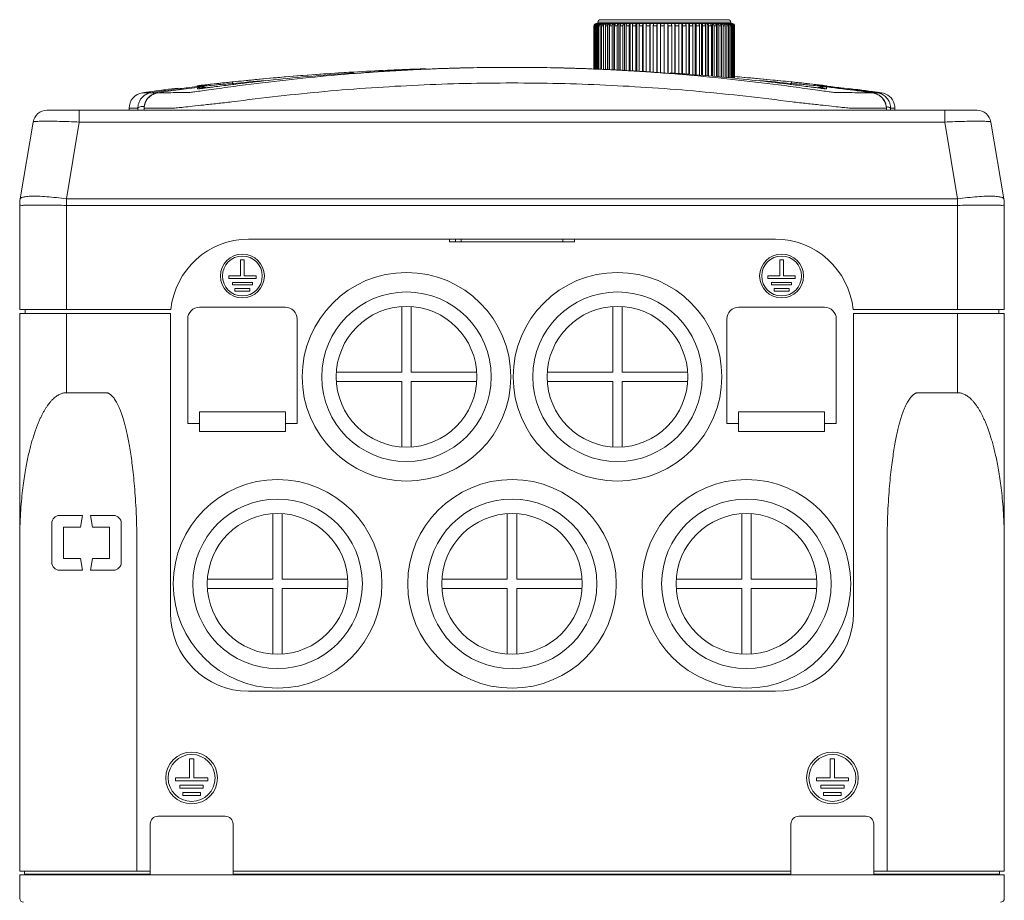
# Model space of a CAD drawing. Header units: millimetres. Extents: x -473 to 23648, y -382 to 1866.
# Tile 12 of 256: x 51 to 177, y 376 to 489. Entities that reach past the tile are written whole.
import ezdxf

# ---------------------------------------------------------------- set-up
doc = ezdxf.new("R2010")
doc.units = ezdxf.units.MM
doc.header["$LTSCALE"] = 80
doc.layers.get('0').update_dxf_attribs({"linetype": 'CONTINUOUS'})

msp = doc.modelspace()

# ---------------------------------------------------------------- linework, layer by layer
at = {"color": 0, "linetype": 'Continuous', "lineweight": 0}
for p, q in [((124.877, 489.016), (141.277, 489.016)), ((124.077, 488.216), (124.077, 482.714)), ((124.077, 488.216), (124.077, 482.714)), ((124.089, 488.216), (124.089, 482.713)), ((124.126, 488.216), (124.089, 488.216)), ((124.126, 488.216), (124.126, 482.712)), ((124.188, 488.216), (124.188, 482.71)), ((124.274, 488.216), (124.188, 488.216)), ((124.274, 488.216), (124.274, 482.707)), ((124.377, 488.516), (124.389, 488.516)), ((124.384, 488.216), (124.384, 482.704)), ((124.518, 488.216), (124.384, 488.216)), ((124.425, 488.516), (124.425, 488.506)), ((124.425, 488.516), (141.67, 488.516)), ((124.518, 488.216), (124.518, 482.7)), ((124.567, 488.516), (124.567, 488.492)), ((124.577, 488.516), (124.577, 488.716)), ((124.577, 488.716), (141.577, 488.716)), ((124.675, 488.216), (124.675, 482.695)), ((124.855, 488.216), (124.675, 488.216)), ((124.803, 488.516), (124.803, 488.465)), ((124.855, 488.216), (124.855, 482.689)), ((125.058, 488.216), (125.058, 482.683)), ((125.283, 488.216), (125.058, 488.216)), ((125.129, 488.516), (125.129, 488.415)), ((125.283, 488.216), (125.283, 482.676)), ((125.529, 488.216), (125.529, 482.668)), ((125.796, 488.216), (125.529, 488.216)), ((125.543, 488.516), (125.543, 488.311)), ((125.796, 488.216), (125.796, 482.658)), ((126.039, 488.516), (126.039, 482.645)), ((126.083, 488.216), (126.083, 482.643)), ((126.389, 488.216), (126.083, 488.216)), ((126.389, 488.216), (126.389, 482.627)), ((126.612, 488.516), (126.612, 482.616)), ((126.713, 488.216), (126.713, 482.611)), ((127.055, 488.216), (126.713, 488.216)), ((127.055, 488.216), (127.055, 482.593)), ((127.256, 488.516), (127.256, 482.583)), ((127.413, 488.216), (127.413, 482.575)), ((127.787, 488.216), (127.413, 488.216)), ((127.787, 488.216), (127.787, 482.556)), ((127.963, 488.516), (127.963, 482.547)), ((128.175, 488.216), (128.175, 482.536)), ((128.577, 488.216), (128.175, 488.216)), ((128.577, 488.216), (128.577, 482.515)), ((128.727, 488.516), (128.727, 482.508)), ((128.991, 488.216), (128.991, 482.494)), ((129.417, 488.216), (128.991, 488.216)), ((129.417, 488.216), (129.417, 482.472)), ((129.539, 488.516), (129.539, 482.466)), ((129.852, 488.216), (129.852, 482.45)), ((130.296, 488.216), (129.852, 488.216)), ((130.296, 488.216), (130.296, 482.427)), ((130.389, 488.516), (130.389, 482.422)), ((130.748, 488.216), (130.748, 482.404)), ((131.206, 488.216), (130.748, 488.216)), ((131.206, 488.216), (131.206, 482.381)), ((131.268, 488.516), (131.268, 482.377)), ((131.669, 488.216), (131.669, 482.349)), ((132.136, 488.216), (131.669, 488.216)), ((132.136, 488.216), (132.136, 482.316)), ((132.168, 488.516), (132.168, 482.314)), ((132.606, 488.216), (132.606, 482.284)), ((133.077, 488.216), (132.606, 488.216)), ((133.077, 488.516), (133.077, 482.251)), ((133.532, 488.516), (133.532, 482.219)), ((133.548, 488.216), (133.548, 482.218)), ((134.018, 488.216), (133.548, 488.216)), ((134.018, 488.216), (134.018, 482.186)), ((134.438, 488.516), (134.438, 482.156)), ((134.485, 488.216), (134.485, 482.153)), ((134.948, 488.216), (134.485, 488.216)), ((134.948, 488.216), (134.948, 482.121)), ((135.329, 488.516), (135.329, 482.095)), ((135.407, 488.216), (135.407, 482.089)), ((135.858, 488.216), (135.407, 488.216)), ((135.858, 488.216), (135.858, 482.058)), ((136.195, 488.516), (136.195, 482.034)), ((136.302, 488.216), (136.302, 482.027)), ((136.738, 488.216), (136.302, 488.216)), ((136.738, 488.216), (136.738, 481.99)), ((137.027, 488.516), (137.027, 481.965)), ((137.163, 488.216), (137.163, 481.953)), ((137.577, 488.216), (137.163, 488.216)), ((137.577, 488.216), (137.577, 481.917)), ((137.816, 488.516), (137.816, 481.897)), ((137.979, 488.216), (137.979, 481.883)), ((138.367, 488.216), (137.979, 488.216)), ((138.367, 488.216), (138.367, 481.849)), ((138.552, 488.516), (138.552, 481.833)), ((138.741, 488.216), (138.741, 481.817)), ((139.099, 488.216), (138.741, 488.216)), ((139.099, 488.216), (139.099, 481.786)), ((139.229, 488.516), (139.229, 481.775)), ((139.441, 488.216), (139.441, 481.756)), ((139.765, 488.216), (139.441, 488.216)), ((139.765, 488.216), (139.765, 481.728)), ((139.838, 488.516), (139.838, 481.722)), ((140.071, 488.216), (140.071, 481.702)), ((140.358, 488.216), (140.071, 488.216)), ((140.358, 488.216), (140.358, 481.677)), ((140.374, 488.516), (140.374, 481.676)), ((140.625, 488.216), (140.625, 481.654)), ((140.871, 488.216), (140.625, 488.216)), ((140.829, 488.516), (140.829, 488.376)), ((140.871, 488.216), (140.871, 481.633)), ((141.096, 488.216), (141.096, 481.612)), ((141.299, 488.216), (141.096, 488.216)), ((141.199, 488.516), (141.199, 488.444)), ((141.299, 488.216), (141.299, 481.592)), ((141.479, 488.216), (141.479, 481.573)), ((141.637, 488.216), (141.479, 488.216)), ((141.481, 488.516), (141.481, 488.479)), ((141.577, 488.516), (141.577, 488.716)), ((141.637, 488.216), (141.637, 481.557)), ((141.67, 488.516), (141.67, 488.502)), ((141.729, 488.516), (141.765, 488.516)), ((141.77, 488.216), (141.77, 481.544)), ((141.88, 488.216), (141.77, 488.216)), ((141.88, 488.216), (141.88, 481.533)), ((141.966, 488.216), (141.966, 481.524)), ((142.028, 488.216), (141.966, 488.216)), ((142.028, 488.216), (142.028, 481.518)), ((142.065, 488.216), (142.065, 481.514)), ((142.077, 488.216), (142.065, 488.216)), ((142.077, 488.216), (142.077, 481.513)), ((142.077, 488.216), (142.077, 481.513)), ((101.582, 482.647), (101.904, 482.661)), ((102.139, 482.725), (102.556, 482.739)), ((125.265, 482.661), (125.588, 482.647)), ((93.302, 482.207), (93.128, 482.195)), ((93.335, 482.13), (93.335, 482.15)), ((97.652, 482.547), (98.176, 482.571)), ((97.652, 482.547), (98.176, 482.571)), ((133.835, 482.15), (133.835, 482.13)), ((133.874, 482.207), (133.839, 482.209)), ((71.874, 480.292), (72.056, 480.315)), ((73.941, 480.23), (73.726, 480.204)), ((74.121, 480.252), (73.856, 480.315)), ((73.869, 480.431), (73.904, 480.421)), ((73.878, 480.5), (74.545, 480.305)), ((73.904, 480.421), (74.399, 480.287)), ((74.22, 480.264), (73.941, 480.23)), ((74.563, 480.307), (74.22, 480.264)), ((75.295, 480.399), (74.563, 480.307)), ((75.029, 480.61), (75.539, 480.657)), ((75.114, 480.762), (75.832, 480.842)), ((77.752, 481.048), (77.828, 481.056)), ((77.768, 480.843), (77.846, 480.849)), ((77.797, 481.053), (77.931, 481.067)), ((77.968, 480.733), (77.835, 480.717)), ((77.846, 480.849), (77.949, 480.73)), ((149.335, 480.717), (149.202, 480.733)), ((149.323, 480.849), (149.221, 480.73)), ((149.373, 481.053), (149.239, 481.067)), ((149.323, 480.849), (149.402, 480.843)), ((149.342, 481.056), (149.417, 481.048)), ((151.37, 480.838), (152.089, 480.758)), ((151.661, 480.654), (152.166, 480.607)), ((152.49, 480.322), (151.844, 480.403)), ((152.869, 480.274), (152.49, 480.322)), ((153.292, 480.5), (152.624, 480.305)), ((152.703, 480.295), (153.254, 480.451)), ((153.178, 480.236), (152.869, 480.274)), ((153.283, 480.366), (152.909, 480.269)), ((153.416, 480.207), (153.178, 480.236)), ((153.254, 480.451), (153.295, 480.462)), ((153.307, 480.372), (153.283, 480.366)), ((153.583, 480.188), (153.416, 480.207)), ((157.906, 480.055), (157.833, 480.064)), ((66.311, 479.659), (67.366, 479.664)), ((68.266, 479.668), (69.259, 479.672)), ((68.266, 479.668), (68.27, 479.668)), ((69.04, 479.907), (69.241, 479.935)), ((159.576, 479.769), (159.707, 479.751)), ((159.701, 479.664), (159.694, 479.665)), ((159.698, 479.664), (159.701, 479.664)), ((160.339, 479.661), (160.859, 479.659)), ((160.859, 479.659), (160.347, 479.729)), ((64.585, 477.678), (64.767, 477.679)), ((64.585, 477.678), (64.585, 477.416)), ((64.767, 477.679), (65.716, 477.684)), ((66.504, 477.696), (66.501, 477.416)), ((66.505, 477.687), (66.502, 477.416)), ((66.505, 477.688), (66.504, 477.696)), ((66.505, 477.687), (70.427, 477.711)), ((156.742, 477.711), (161.5, 477.684)), ((161.5, 477.684), (161.5, 477.693)), ((161.504, 477.416), (161.5, 477.693)), ((162.031, 477.681), (162.03, 477.416)), ((162.031, 477.681), (162.523, 477.678)), ((162.523, 477.678), (162.585, 477.678)), ((162.585, 477.416), (162.585, 477.678)), ((54.068, 477.416), (173.101, 477.416)), ((58.211, 477.416), (58.211, 475.912)), ((168.959, 477.416), (168.959, 475.912)), ((50.653, 466.072), (52.293, 475.912)), ((56.571, 466.072), (58.211, 475.912)), ((58.211, 475.912), (168.959, 475.912)), ((168.959, 475.912), (170.598, 466.072)), ((174.877, 475.912), (176.517, 466.072)), ((50.585, 465.25), (50.585, 451.916)), ((56.571, 466.072), (170.598, 466.072)), ((56.585, 465.25), (56.571, 466.072)), ((56.585, 465.25), (56.585, 451.916)), ((56.585, 465.25), (170.585, 465.25)), ((170.598, 466.072), (170.585, 465.25)), ((170.585, 465.25), (170.585, 451.916)), ((176.585, 465.25), (176.585, 451.916)), ((147.285, 460.916), (79.885, 460.916)), ((105.585, 460.916), (105.585, 460.566)), ((105.585, 460.566), (121.585, 460.566)), ((106.375, 460.916), (106.375, 460.566)), ((107.085, 460.916), (107.085, 460.566)), ((120.085, 460.916), (120.085, 460.566)), ((121.585, 460.916), (121.585, 460.566)), ((78.851, 458.281), (78.851, 456.216)), ((79.319, 458.281), (78.851, 458.281)), ((79.319, 456.216), (79.319, 458.281)), ((147.851, 458.281), (147.851, 456.216)), ((148.319, 458.281), (147.851, 458.281)), ((148.319, 456.216), (148.319, 458.281)), ((77.338, 456.216), (77.338, 455.898)), ((78.851, 456.216), (77.338, 456.216)), ((80.832, 456.216), (79.319, 456.216)), ((80.832, 455.898), (80.832, 456.216)), ((146.338, 456.216), (146.338, 455.898)), ((147.851, 456.216), (146.338, 456.216)), ((149.832, 456.216), (148.319, 456.216)), ((149.832, 455.898), (149.832, 456.216)), ((77.338, 455.898), (80.832, 455.898)), ((77.81, 455.398), (77.81, 455.08)), ((80.36, 455.398), (77.81, 455.398)), ((77.81, 455.08), (80.36, 455.08)), ((80.36, 455.08), (80.36, 455.398)), ((146.338, 455.898), (149.832, 455.898)), ((146.81, 455.398), (146.81, 455.08)), ((149.36, 455.398), (146.81, 455.398)), ((146.81, 455.08), (149.36, 455.08)), ((149.36, 455.08), (149.36, 455.398)), ((78.129, 454.596), (78.129, 454.278)), ((80.041, 454.596), (78.129, 454.596)), ((78.129, 454.278), (80.041, 454.278)), ((80.041, 454.278), (80.041, 454.596)), ((147.129, 454.596), (147.129, 454.278)), ((149.041, 454.596), (147.129, 454.596)), ((147.129, 454.278), (149.041, 454.278)), ((149.041, 454.278), (149.041, 454.596)), ((56.585, 451.916), (50.585, 451.916)), ((50.585, 451.416), (50.585, 422.196)), ((50.585, 451.416), (69.885, 451.416)), ((51.285, 451.916), (51.285, 451.416)), ((56.585, 451.916), (69.935, 451.916)), ((56.585, 451.416), (56.585, 441.273)), ((69.885, 451.416), (69.885, 413.066)), ((73.585, 452.216), (84.585, 452.216)), ((99.485, 452.296), (99.485, 443.916)), ((100.685, 443.916), (100.685, 452.296)), ((126.485, 452.296), (126.485, 443.916)), ((127.685, 443.916), (127.685, 452.296)), ((142.585, 452.216), (153.585, 452.216)), ((157.235, 451.916), (170.585, 451.916)), ((157.285, 451.416), (157.285, 413.066)), ((157.285, 451.416), (176.585, 451.416)), ((176.585, 451.916), (170.585, 451.916)), ((170.585, 441.273), (170.585, 451.416)), ((175.885, 451.916), (175.885, 451.416)), ((176.585, 451.416), (176.585, 422.196)), ((72.085, 437.316), (72.085, 450.716)), ((86.085, 450.716), (86.085, 437.316)), ((141.085, 437.316), (141.085, 450.716)), ((155.085, 450.716), (155.085, 437.316)), ((99.485, 443.916), (91.105, 443.916)), ((109.065, 443.916), (100.685, 443.916)), ((126.485, 443.916), (118.105, 443.916)), ((136.065, 443.916), (127.685, 443.916)), ((91.105, 442.716), (99.485, 442.716)), ((99.485, 442.716), (99.485, 434.336)), ((100.685, 434.336), (100.685, 442.716)), ((100.685, 442.716), (109.065, 442.716)), ((118.105, 442.716), (126.485, 442.716)), ((126.485, 442.716), (126.485, 434.336)), ((127.685, 434.336), (127.685, 442.716)), ((127.685, 442.716), (136.065, 442.716)), ((56.585, 441.273), (61.585, 441.273)), ((165.585, 441.273), (170.585, 441.273)), ((73.585, 436.316), (73.585, 438.816)), ((84.585, 438.816), (73.585, 438.816)), ((84.585, 436.316), (84.585, 438.816)), ((142.585, 436.316), (142.585, 438.816)), ((153.585, 438.816), (142.585, 438.816)), ((153.585, 436.316), (153.585, 438.816)), ((73.585, 437.316), (72.085, 437.316)), ((86.085, 437.316), (84.585, 437.316)), ((142.585, 437.316), (141.085, 437.316)), ((155.085, 437.316), (153.585, 437.316)), ((84.585, 436.316), (73.585, 436.316)), ((153.585, 436.316), (142.585, 436.316)), ((58.635, 425.566), (55.685, 425.566)), ((58.385, 424.066), (58.635, 425.566)), ((59.635, 425.566), (59.885, 424.066)), ((61.585, 425.566), (59.635, 425.566)), ((62.585, 425.566), (61.585, 425.566)), ((82.985, 425.796), (82.985, 417.416)), ((84.185, 417.416), (84.185, 425.796)), ((112.985, 425.796), (112.985, 417.416)), ((114.185, 417.416), (114.185, 425.796)), ((142.985, 425.796), (142.985, 417.416)), ((144.185, 417.416), (144.185, 425.796)), ((54.685, 419.566), (54.685, 424.566)), ((56.185, 424.066), (56.185, 420.066)), ((56.185, 424.066), (58.385, 424.066)), ((62.085, 424.066), (59.885, 424.066)), ((62.085, 420.066), (62.085, 424.066)), ((63.585, 424.566), (63.585, 419.566)), ((50.585, 380.066), (50.585, 422.196)), ((176.585, 422.196), (176.585, 380.066)), ((65.585, 421.781), (65.585, 380.066)), ((161.585, 380.066), (161.585, 421.781)), ((58.385, 420.066), (56.185, 420.066)), ((58.635, 418.566), (58.385, 420.066)), ((59.885, 420.066), (59.635, 418.566)), ((62.085, 420.066), (59.885, 420.066)), ((55.685, 418.566), (58.635, 418.566)), ((61.585, 418.566), (59.635, 418.566)), ((62.585, 418.566), (61.585, 418.566)), ((82.985, 417.416), (74.605, 417.416)), ((92.565, 417.416), (84.185, 417.416)), ((112.985, 417.416), (104.605, 417.416)), ((122.565, 417.416), (114.185, 417.416)), ((142.985, 417.416), (134.605, 417.416)), ((152.565, 417.416), (144.185, 417.416)), ((74.605, 416.216), (82.985, 416.216)), ((82.985, 416.216), (82.985, 407.836)), ((84.185, 407.836), (84.185, 416.216)), ((84.185, 416.216), (92.565, 416.216)), ((104.605, 416.216), (112.985, 416.216)), ((112.985, 416.216), (112.985, 407.836)), ((114.185, 407.836), (114.185, 416.216)), ((114.185, 416.216), (122.565, 416.216)), ((134.605, 416.216), (142.985, 416.216)), ((142.985, 416.216), (142.985, 407.836)), ((144.185, 416.216), (152.565, 416.216)), ((144.185, 407.836), (144.185, 416.216)), ((79.885, 403.066), (147.285, 403.066)), ((72.315, 394.404), (72.315, 391.974)), ((72.855, 394.404), (72.315, 394.404)), ((72.855, 391.974), (72.855, 394.404)), ((154.855, 394.404), (154.315, 394.404)), ((154.315, 394.404), (154.315, 391.974)), ((154.855, 391.974), (154.855, 394.404)), ((70.53, 391.974), (70.53, 391.604)), ((72.315, 391.974), (70.53, 391.974)), ((74.64, 391.974), (72.855, 391.974)), ((74.64, 391.604), (74.64, 391.974)), ((154.315, 391.974), (152.53, 391.974)), ((152.53, 391.974), (152.53, 391.604)), ((156.64, 391.974), (154.855, 391.974)), ((156.64, 391.604), (156.64, 391.974)), ((70.53, 391.604), (74.64, 391.604)), ((71.085, 391.034), (71.085, 390.664)), ((74.085, 391.034), (71.085, 391.034)), ((71.085, 390.664), (74.085, 390.664)), ((74.085, 390.664), (74.085, 391.034)), ((152.53, 391.604), (156.64, 391.604)), ((156.085, 391.034), (153.085, 391.034)), ((153.085, 391.034), (153.085, 390.664)), ((153.085, 390.664), (156.085, 390.664)), ((156.085, 390.664), (156.085, 391.034)), ((71.46, 390.094), (71.46, 389.724)), ((73.71, 390.094), (71.46, 390.094)), ((71.46, 389.724), (73.71, 389.724)), ((73.71, 389.724), (73.71, 390.094)), ((155.71, 390.094), (153.46, 390.094)), ((153.46, 390.094), (153.46, 389.724)), ((153.46, 389.724), (155.71, 389.724)), ((155.71, 389.724), (155.71, 390.094)), ((76.885, 387.066), (68.285, 387.066)), ((158.885, 387.066), (150.285, 387.066)), ((67.285, 380.066), (67.285, 386.066)), ((77.885, 380.066), (77.885, 386.066)), ((149.285, 380.066), (149.285, 386.066)), ((159.885, 380.066), (159.885, 386.066)), ((50.585, 380.066), (67.285, 380.066)), ((50.585, 376.566), (50.585, 379.566)), ((50.585, 376.566), (50.585, 379.566)), ((50.585, 379.566), (176.585, 379.566)), ((51.185, 380.066), (51.185, 379.666)), ((67.285, 379.666), (51.185, 379.666)), ((51.885, 379.666), (51.885, 379.566)), ((51.885, 379.666), (51.885, 379.566)), ((53.385, 379.666), (53.385, 379.566)), ((67.285, 379.566), (67.285, 380.066)), ((77.885, 379.566), (77.885, 380.066)), ((77.885, 380.066), (149.285, 380.066)), ((149.285, 379.666), (77.885, 379.666)), ((79.085, 379.566), (79.085, 379.666)), ((79.585, 379.566), (79.585, 379.666)), ((149.285, 379.566), (149.285, 380.066)), ((159.885, 380.066), (176.585, 380.066)), ((159.885, 379.566), (159.885, 380.066)), ((175.985, 379.666), (159.885, 379.666)), ((175.285, 379.666), (175.285, 379.566)), ((175.285, 379.666), (175.285, 379.566)), ((175.985, 380.066), (175.985, 379.666)), ((176.585, 379.566), (176.585, 376.566))]:
    msp.add_line(p, q, dxfattribs=at)
for points in [[(73.726, 480.204), (73.574, 480.186), (73.522, 480.181), (73.487, 480.177), (73.481, 480.177)], [(153.7, 480.176), (153.699, 480.176), (153.679, 480.178), (153.64, 480.182), (153.583, 480.188)], [(68.27, 479.668), (68.072, 479.631), (67.447, 479.367), (66.959, 478.937), (66.641, 478.396), (66.508, 477.802), (66.504, 477.696)], [(161.5, 477.695), (161.471, 478.001), (161.306, 478.514), (161.015, 478.957), (160.596, 479.327), (160.049, 479.587), (159.694, 479.665)]]:
    msp.add_lwpolyline(points, dxfattribs=at)
for centre, radius in [((79.085, 456.216), 2.812), ((79.085, 456.216), 2.55), ((148.085, 456.216), 2.812), ((148.085, 456.216), 2.55), ((100.085, 443.316), 13.35), ((127.085, 443.316), 13.35), ((100.085, 443.316), 10.85), ((127.085, 443.316), 10.85), ((100.085, 443.316), 9), ((127.085, 443.316), 9), ((83.585, 416.816), 13.35), ((113.585, 416.816), 13.35), ((143.585, 416.816), 13.35), ((83.585, 416.816), 10.85), ((113.585, 416.816), 10.85), ((143.585, 416.816), 10.85), ((83.585, 416.816), 9), ((113.585, 416.816), 9), ((143.585, 416.816), 9), ((72.585, 391.974), 3.308), ((72.585, 391.974), 3), ((154.585, 391.974), 3.308), ((154.585, 391.974), 3)]:
    msp.add_circle(centre, radius, dxfattribs=at)
for centre, radius, start, end in [((124.877, 488.716), 0.3, 89.99999, 180), ((141.277, 488.716), 0.3, 0, 90.00001), ((124.377, 488.216), 0.3, 90, 180), ((124.389, 488.216), 0.3, 92.33763, 180.04075), ((124.389, 488.22), 0.296, 90.00209, 92.32473), ((124.425, 488.22), 0.296, 90.0153, 96.85946), ((124.484, 488.222), 0.294, 90.03497, 101.55586), ((124.567, 488.229), 0.287, 106.38401, 108.3514), ((124.568, 488.227), 0.289, 90.05357, 106.38918), ((124.674, 488.233), 0.282, 90.06429, 108.55974), ((124.803, 488.241), 0.274, 90.07507, 108.83492), ((141.351, 488.241), 0.274, 71.16508, 89.92493), ((141.48, 488.233), 0.282, 71.44026, 89.93571), ((141.587, 488.227), 0.289, 73.61082, 89.94643), ((141.587, 488.229), 0.287, 71.64861, 73.61599), ((141.67, 488.222), 0.294, 78.44414, 89.96503), ((141.729, 488.22), 0.296, 83.14054, 89.9847), ((141.765, 488.22), 0.296, 87.73237, 89.998), ((141.729, 488.216), 0.299, 80.63822, 83.15169), ((141.765, 488.216), 0.3, 1.05048, 87.7203), ((141.777, 488.216), 0.3, 0, 72), ((141.769, 488.216), 0.296, 0.00049, 1.1068), ((113.604, 214.447), 268.469, 92.56661, 94.32991), ((113.605, 221.006), 261.91, 92.6824, 94.43871), ((113.598, 138.024), 344.892, 92.11816, 92.56284), ((113.595, 138.09), 344.826, 91.90388, 92.11816), ((113.598, 221.129), 261.787, 92.46408, 92.6823), ((113.588, 214.862), 268.054, 90.00058, 92.49816), ((113.587, 221.436), 261.479, 90.00058, 92.46456), ((113.582, 214.862), 268.054, 87.50198, 89.99942), ((113.582, 221.436), 261.479, 87.53557, 89.99942), ((113.571, 221.129), 261.787, 87.31777, 87.53605), ((113.566, 214.447), 268.469, 85.67009, 87.43345), ((113.565, 221.006), 261.91, 85.56129, 87.31767), ((113.6, 137.974), 344.942, 93.36969, 95.9525), ((113.593, 138.003), 344.912, 95.49916, 95.9348), ((113.599, 137.941), 344.975, 94.94611, 95.49917), ((113.606, 137.869), 345.047, 93.3755, 94.94611), ((113.601, 137.96), 344.955, 92.65004, 93.36976), ((113.58, 138.087), 344.828, 84.04727, 85.25921), ((113.566, 137.893), 345.023, 85.05387, 85.25914), ((113.57, 137.941), 344.975, 84.50083, 85.05389), ((113.576, 138.003), 344.912, 84.0652, 84.50084), ((113.549, 138.389), 344.524, 97.11728, 97.39101), ((104.43, 229.748), 252.65, 97.63223, 98.0062), ((122.979, 89.762), 393.725, 97.45531, 97.84198), ((106.186, 216.694), 265.822, 97.41638, 97.63382), ((119.983, 112.554), 370.738, 97.23073, 97.45328), ((107.467, 206.823), 275.775, 97.11877, 97.37749), ((73.456, 479.06), 1.5, 73.6882, 96.71126), ((72.862, 480.478), 0.425, 8.74669, 9.7237), ((73.475, 478.984), 1.5, 91.48471, 97.02846), ((73.335, 480.1), 0.375, 89.21739, 96.71351), ((73.51, 478.854), 1.501, 92.11102, 97.26899), ((72.479, 480.202), 0.853, 6.83493, 9.54964), ((73.542, 478.678), 1.501, 91.91789, 97.8155), ((73.475, 478.985), 1.499, 85.94091, 91.48314), ((73.51, 478.854), 1.501, 76.67633, 92.10969), ((73.475, 478.985), 1.498, 74.74159, 85.94044), ((73.764, 480.493), 0.114, 0.44706, 3.75228), ((113.584, 138.092), 344.823, 95.96448, 96.38383), ((113.208, 141.727), 341.168, 95.96519, 96.28958), ((113.063, 120.791), 361.776, 94.9276, 95.58626), ((114.113, 120.863), 361.704, 84.4137, 85.05858), ((113.585, 138.092), 344.823, 83.62135, 84.03552), ((113.967, 141.779), 341.116, 83.70501, 84.03483), ((153.59, 480.296), 0.357, 164.10598, 170.22372), ((153.713, 479.061), 1.5, 83.28403, 106.30745), ((153.704, 479.019), 1.5, 99.96078, 105.84213), ((153.681, 478.915), 1.505, 99.00569, 104.39463), ((153.704, 479.02), 1.5, 88.81773, 99.95909), ((153.681, 478.917), 1.503, 83.00593, 99.00635), ((153.628, 478.678), 1.501, 82.19383, 88.15774), ((153.704, 479.019), 1.501, 83.14912, 88.81602), ((154.101, 480.213), 0.387, 140.79459, 148.07488), ((103.788, 64.999), 418.417, 82.84757, 83.12651), ((116.234, 167.919), 314.848, 82.76273, 83.13215), ((97.309, 13.763), 470.06, 82.37253, 82.84154), ((116.896, 173.15), 309.575, 82.61735, 82.7624), ((117.506, 177.84), 304.847, 82.38567, 82.61771), ((113.621, 138.394), 344.519, 82.62699, 82.81996), ((66.585, 477.678), 2, 97.88114, 180), ((113.524, 138.58), 344.331, 97.70637, 97.88095), ((68.51, 477.661), 2.008, 141.26692, 158.02333), ((68.528, 477.648), 2.03, 139.67767, 141.29437), ((68.539, 477.638), 2.045, 123.44842, 139.66618), ((113.532, 138.519), 344.393, 97.55704, 97.70637), ((100.488, 257.412), 224.706, 98.24814, 98.47618), ((68.552, 477.62), 2.067, 121.30737, 123.48053), ((68.555, 477.615), 2.073, 105.01768, 121.30366), ((68.558, 477.605), 2.083, 98.05556, 105.03943), ((113.539, 138.463), 344.45, 97.39102, 97.55704), ((102.166, 245.84), 236.399, 98.05525, 98.24834), ((135.89, -4.097), 488.469, 97.84014, 97.9576), ((120.584, 200.811), 281.67, 82.04306, 82.38722), ((113.633, 138.485), 344.427, 82.31165, 82.61465), ((159.41, 477.533), 2.151, 73.22758, 82.22074), ((123.211, 219.64), 262.659, 81.87371, 82.01313), ((159.412, 477.541), 2.143, 71.99331, 73.22651), ((159.418, 477.556), 2.126, 57.01015, 72.01167), ((159.431, 477.579), 2.1, 55.43163, 56.97725), ((159.445, 477.599), 2.076, 41.58008, 55.44758), ((160.585, 477.678), 2, 16.42357, 82.11885), ((159.469, 477.622), 2.042, 40.3271, 41.53424), ((159.492, 477.64), 2.013, 26.21736, 40.35908), ((199.466, 479.259), 133.759, 180.67488, 180.7898), ((68.479, 477.674), 1.974, 175.762, 179.63052), ((68.478, 477.673), 1.973, 159.22131, 175.73962), ((68.494, 477.668), 1.99, 158.04897, 159.24543), ((159.515, 477.653), 1.987, 25.02177, 26.18525), ((159.539, 477.663), 1.961, 10.19592, 25.05516), ((159.556, 477.666), 1.943, 8.93206, 10.17546), ((159.563, 477.667), 1.936, 1.47129, 8.93596), ((159.573, 477.668), 1.927, 0.47298, 1.46724), ((287.766, 479.353), 126.277, 180.75759, 180.87922), ((160.577, 477.677), 2.008, 0.03228, 16.39129), ((54.068, 475.616), 1.8, 90, 170.53768), ((173.101, 475.616), 1.8, 9.46195, 89.99772), ((55.585, 465.25), 5, 170.53768, 180), ((171.585, 465.25), 5, 0, 9.46232), ((79.885, 450.916), 10, 90, 174.26083), ((147.285, 450.916), 10, 5.73917, 90), ((73.585, 450.716), 1.5, 90, 180), ((84.585, 450.716), 1.5, 0, 90), ((142.585, 450.716), 1.5, 90, 180), ((153.585, 450.716), 1.5, 0, 90), ((55.685, 424.566), 1, 90, 180), ((62.585, 424.566), 1, 0, 90), ((55.685, 419.566), 1, 180, 270), ((62.585, 419.566), 1, 270, 0), ((79.885, 413.066), 10, 180, 270), ((147.285, 413.066), 10, 270, 0), ((68.285, 386.066), 1, 90, 180), ((76.885, 386.066), 1, 0, 90), ((150.285, 386.066), 1, 90, 180), ((158.885, 386.066), 1, 0, 90), ((51.085, 376.566), 0.5, 180, 270), ((176.085, 376.566), 0.5, 270, 0)]:
    msp.add_arc(centre, radius, start, end, dxfattribs=at)
for points, start_tangent, end_tangent in [([(124.39, 488.514), (124.333, 488.501), (124.249, 488.458), (124.183, 488.392), (124.141, 488.308), (124.126, 488.216)], (-0.9928666, -0.1192306), (0, -1)), ([(124.188, 488.216), (124.202, 488.308), (124.245, 488.392), (124.31, 488.458), (124.393, 488.501), (124.426, 488.51)], (0, 1), (0.9797919, 0.2000198)), ([(124.477, 488.501), (124.395, 488.458), (124.33, 488.392), (124.288, 488.308), (124.274, 488.216)], (-0.9491369, -0.3148637), (0, -1)), ([(124.384, 488.216), (124.398, 488.308), (124.439, 488.392), (124.503, 488.458), (124.584, 488.501)], (0, 1), (0.947949, 0.3184222)), ([(124.715, 488.501), (124.635, 488.458), (124.572, 488.392), (124.532, 488.308), (124.518, 488.216)], (-0.9464492, -0.3228526), (0, -1)), ([(124.675, 488.216), (124.689, 488.308), (124.728, 488.392), (124.79, 488.458), (124.868, 488.501)], (0, 1), (0.9446062, 0.3282061)), ([(125.129, 488.516), (125.045, 488.501), (124.968, 488.458), (124.908, 488.392), (124.869, 488.308), (124.855, 488.216)], (-1, 0), (0, -1)), ([(124.868, 488.501), (124.955, 488.516)], (0.9446062, 0.3282061), (1, 0)), ([(125.058, 488.216), (125.071, 488.308), (125.109, 488.392), (125.168, 488.458)], (0, 1), (0.7749743, 0.6319927)), ([(125.168, 488.458), (125.243, 488.501), (125.325, 488.516)], (0.7749743, 0.6319927), (1, 0)), ([(125.39, 488.458), (125.333, 488.392), (125.296, 488.308), (125.283, 488.216)], (-0.7661025, -0.6427184), (0, -1)), ([(125.543, 488.516), (125.462, 488.501), (125.39, 488.458)], (-1, 0), (-0.7661025, -0.6427184)), ([(125.529, 488.216), (125.541, 488.308), (125.577, 488.392), (125.633, 488.458), (125.703, 488.501), (125.781, 488.516)], (0, 1), (1, 0)), ([(126.039, 488.516), (125.964, 488.501), (125.896, 488.458), (125.842, 488.392), (125.808, 488.308), (125.796, 488.216)], (-1, 0), (0, -1)), ([(126.083, 488.216), (126.094, 488.308), (126.127, 488.392), (126.179, 488.458), (126.244, 488.501), (126.316, 488.516)], (0, 1), (1, 0)), ([(126.612, 488.516), (126.543, 488.501), (126.481, 488.458), (126.431, 488.392), (126.4, 488.308), (126.389, 488.216)], (-1, 0), (0, -1)), ([(126.713, 488.216), (126.724, 488.308), (126.754, 488.392), (126.801, 488.458), (126.86, 488.501), (126.925, 488.516)], (0, 1), (1, 0)), ([(127.256, 488.516), (127.194, 488.501), (127.138, 488.458), (127.093, 488.392), (127.065, 488.308), (127.055, 488.216)], (-1, 0), (0, -1)), ([(127.413, 488.216), (127.423, 488.308), (127.449, 488.392), (127.491, 488.458), (127.544, 488.501), (127.602, 488.516)], (0, 1), (1, 0)), ([(127.963, 488.516), (127.909, 488.501), (127.86, 488.458), (127.821, 488.392), (127.796, 488.308), (127.787, 488.216)], (-1, 0), (0, -1)), ([(128.175, 488.216), (128.183, 488.308), (128.207, 488.392), (128.243, 488.458), (128.288, 488.501), (128.339, 488.516)], (0, 1), (1, 0)), ([(128.727, 488.516), (128.681, 488.501), (128.639, 488.458), (128.606, 488.392), (128.584, 488.308), (128.577, 488.216)], (-1, 0), (0, -1)), ([(128.991, 488.216), (128.998, 488.308), (129.017, 488.392), (129.047, 488.458), (129.085, 488.501), (129.127, 488.516)], (0, 1), (1, 0)), ([(129.539, 488.516), (129.501, 488.501), (129.467, 488.458), (129.44, 488.392), (129.422, 488.308), (129.417, 488.216)], (-1, 0), (0, -1)), ([(129.852, 488.216), (129.857, 488.308), (129.872, 488.392), (129.896, 488.458), (129.926, 488.501), (129.959, 488.516)], (0, 1), (1, 0)), ([(130.389, 488.516), (130.36, 488.501), (130.334, 488.458), (130.314, 488.392), (130.301, 488.308), (130.296, 488.216)], (-1, 0), (0, -1)), ([(130.748, 488.216), (130.752, 488.308), (130.763, 488.392), (130.78, 488.458), (130.801, 488.501), (130.825, 488.516)], (0, 1), (1, 0)), ([(131.268, 488.516), (131.249, 488.501), (131.232, 488.458), (131.218, 488.392), (131.209, 488.308), (131.206, 488.216)], (-1, 0), (0, -1)), ([(131.669, 488.216), (131.672, 488.308), (131.678, 488.392), (131.689, 488.458), (131.702, 488.501), (131.716, 488.516)], (0, 1), (1, 0)), ([(132.168, 488.516), (132.158, 488.501), (132.149, 488.458), (132.142, 488.392), (132.138, 488.308), (132.136, 488.216)], (-1, 0), (0, -1)), ([(132.606, 488.216), (132.607, 488.308), (132.609, 488.392), (132.613, 488.458), (132.617, 488.501), (132.622, 488.516)], (0, 1), (1, 0)), ([(133.548, 488.216), (133.547, 488.308), (133.545, 488.392), (133.542, 488.458), (133.537, 488.501), (133.532, 488.516)], (0, 1), (-1, 0)), ([(133.987, 488.516), (133.996, 488.501), (134.005, 488.458), (134.012, 488.392), (134.016, 488.308), (134.018, 488.216)], (1, 0), (0, -1)), ([(134.485, 488.216), (134.483, 488.308), (134.476, 488.392), (134.466, 488.458), (134.453, 488.501), (134.438, 488.516)], (0, 1), (-1, 0)), ([(134.886, 488.516), (134.905, 488.501), (134.923, 488.458), (134.936, 488.392), (134.945, 488.308), (134.948, 488.216)], (1, 0), (0, -1)), ([(135.407, 488.216), (135.403, 488.308), (135.392, 488.392), (135.375, 488.458), (135.353, 488.501), (135.329, 488.516)], (0, 1), (-1, 0)), ([(135.766, 488.516), (135.794, 488.501), (135.82, 488.458), (135.841, 488.392), (135.854, 488.308), (135.858, 488.216)], (1, 0), (0, -1)), ([(136.302, 488.216), (136.297, 488.308), (136.282, 488.392), (136.258, 488.458), (136.228, 488.501), (136.195, 488.516)], (0, 1), (-1, 0)), ([(136.616, 488.516), (136.653, 488.501), (136.687, 488.458), (136.714, 488.392), (136.732, 488.308), (136.738, 488.216)], (1, 0), (0, -1)), ([(137.163, 488.216), (137.156, 488.308), (137.137, 488.392), (137.107, 488.458), (137.069, 488.501), (137.027, 488.516)], (0, 1), (-1, 0)), ([(137.427, 488.516), (137.474, 488.501), (137.515, 488.458), (137.549, 488.392), (137.57, 488.308), (137.577, 488.216)], (1, 0), (0, -1)), ([(137.979, 488.216), (137.971, 488.308), (137.948, 488.392), (137.912, 488.458), (137.866, 488.501), (137.816, 488.516)], (0, 1), (-1, 0)), ([(138.191, 488.516), (138.245, 488.501), (138.295, 488.458), (138.334, 488.392), (138.359, 488.308), (138.367, 488.216)], (1, 0), (0, -1)), ([(138.741, 488.216), (138.732, 488.308), (138.705, 488.392), (138.663, 488.458), (138.611, 488.501), (138.552, 488.516)], (0, 1), (-1, 0)), ([(138.899, 488.516), (138.961, 488.501), (139.017, 488.458), (139.061, 488.392), (139.089, 488.308), (139.099, 488.216)], (1, 0), (0, -1)), ([(139.441, 488.216), (139.431, 488.308), (139.401, 488.392), (139.354, 488.458), (139.295, 488.501), (139.229, 488.516)], (0, 1), (-1, 0)), ([(139.543, 488.516), (139.611, 488.501), (139.674, 488.458), (139.723, 488.392), (139.755, 488.308), (139.765, 488.216)], (1, 0), (0, -1)), ([(140.071, 488.216), (140.06, 488.308), (140.027, 488.392), (139.975, 488.458), (139.91, 488.501), (139.838, 488.516)], (0, 1), (-1, 0)), ([(140.116, 488.516), (140.191, 488.501), (140.258, 488.458), (140.312, 488.392), (140.346, 488.308), (140.358, 488.216)], (1, 0), (0, -1)), ([(140.625, 488.216), (140.613, 488.308), (140.577, 488.392), (140.521, 488.458), (140.451, 488.501), (140.374, 488.516)], (0, 1), (-1, 0)), ([(140.612, 488.516), (140.692, 488.501), (140.764, 488.458)], (1, 0), (0.7661025, -0.6427184)), ([(140.764, 488.458), (140.822, 488.392), (140.859, 488.308), (140.871, 488.216)], (0.7661025, -0.6427184), (0, -1)), ([(140.986, 488.458), (140.912, 488.501), (140.829, 488.516)], (-0.7749743, 0.6319927), (-1, 0)), ([(141.096, 488.216), (141.083, 488.308), (141.045, 488.392), (140.986, 488.458)], (0, 1), (-0.7749743, 0.6319927)), ([(141.025, 488.516), (141.11, 488.501), (141.173, 488.468)], (1, 0), (0.8182728, -0.57483)), ([(141.173, 488.468), (141.186, 488.458), (141.247, 488.392), (141.286, 488.308), (141.299, 488.216)], (0.8182728, -0.57483), (0, -1)), ([(141.286, 488.501), (141.199, 488.516)], (-0.9446061, 0.3282061), (-1, 0)), ([(141.479, 488.216), (141.466, 488.308), (141.426, 488.392), (141.364, 488.458), (141.286, 488.501)], (0, 1), (-0.9446061, 0.3282061)), ([(141.44, 488.501), (141.519, 488.458), (141.582, 488.392), (141.623, 488.308), (141.637, 488.216)], (0.9464492, -0.3228526), (0, -1)), ([(141.77, 488.216), (141.756, 488.308), (141.715, 488.392), (141.651, 488.458), (141.57, 488.501)], (0, 1), (-0.947949, 0.3184222)), ([(141.678, 488.501), (141.76, 488.458), (141.824, 488.392), (141.866, 488.308), (141.88, 488.216)], (0.9491369, -0.3148635), (0, -1)), ([(141.966, 488.216), (141.952, 488.308), (141.91, 488.392), (141.844, 488.458), (141.762, 488.501), (141.729, 488.51)], (0, 1), (-0.9797919, 0.2000198)), ([(141.778, 488.512), (141.822, 488.501), (141.905, 488.458), (141.971, 488.392), (142.013, 488.308), (142.028, 488.216)], (0.9866821, -0.1626605), (0, -1)), ([(77.998, 480.476), (89.788, 481.816), (101.685, 482.639), (113.585, 482.916)], (0.991004, 0.1338324), (1, 0.0000026)), ([(113.585, 482.916), (125.485, 482.639), (137.381, 481.816), (149.172, 480.476)], (1, -0.0000026), (0.9910041, -0.1338314)), ([(93.128, 482.195), (87.447, 481.74), (82.381, 481.24), (77.968, 480.733)], (-0.9975311, -0.0702263), (-0.9925902, -0.1215103)), ([(149.202, 480.733), (145.345, 481.18), (141.019, 481.62), (136.328, 482.025), (133.874, 482.207)], (-0.9925901, 0.121511), (-0.9975712, 0.0696542)), ([(70.874, 480.159), (71.116, 480.125), (71.204, 480.079)], (0.9920842, 0.1255748), (0.8400045, -0.5425795)), ([(72.111, 479.687), (72.406, 479.713), (73.018, 479.791), (73.924, 479.914), (75.087, 480.075), (76.462, 480.266), (77.998, 480.476)], (0.9999836, 0.005719), (0.991003, 0.1338399)), ([(73.281, 480.55), (73.374, 480.561)], (-0.9795999, 0.2009579), (0.9987584, 0.0498171)), ([(73.291, 480.472), (73.288, 480.495), (73.286, 480.514), (73.284, 480.531), (73.282, 480.543)], (-0.1602046, 0.9870838), (-0.1522783, 0.9883377)), ([(73.338, 480.165), (73.334, 480.212), (73.33, 480.259), (73.326, 480.303)], (-0.0880225, 0.9961185), (-0.1192709, 0.9928617)), ([(74.111, 480.25), (73.648, 480.194), (73.408, 480.168), (73.338, 480.165)], (-0.9875308, -0.1574257), (0.0367959, 0.9993228)), ([(73.515, 480.435), (73.34, 480.475)], (-0.9123896, 0.4093228), (-0.9999198, 0.0126644)), ([(73.374, 480.561), (73.657, 480.595)], (0.9987584, 0.0498171), (0.9862357, 0.1653453)), ([(73.634, 480.36), (73.515, 480.435)], (-0.7708955, 0.6369617), (-0.9123896, 0.4093228)), ([(73.657, 480.595), (73.821, 480.617)], (0.9862357, 0.1653453), (0.9936767, 0.1122789)), ([(73.821, 480.617), (74.066, 480.642)], (0.9936767, 0.1122789), (0.9944764, 0.1049608)), ([(73.838, 480.217), (73.842, 480.238), (73.849, 480.279), (73.856, 480.315)], (0.1691569, 0.9855891), (0.1600253, 0.9871129)), ([(73.869, 480.431), (73.873, 480.45), (73.876, 480.468), (73.878, 480.482), (73.878, 480.494)], (0.17378, 0.9847845), (-0.0083522, 0.9999651)), ([(73.869, 480.431), (74.03, 480.34), (74.057, 480.314)], (0.9636816, -0.267054), (0.6810033, -0.7322804)), ([(73.878, 480.5), (73.965, 480.508)], (0.9859824, -0.1668496), (0.9823373, 0.1871189)), ([(73.965, 480.508), (74.226, 480.533)], (0.9823373, 0.1871189), (0.9978026, 0.0662572)), ([(74.057, 480.314), (74.104, 480.254)], (0.6810033, -0.7322804), (0.5597378, -0.8286698)), ([(74.066, 480.642), (74.543, 480.697), (75.114, 480.762)], (0.9944764, 0.1049608), (0.9938429, 0.110798)), ([(75.287, 480.397), (74.802, 480.337), (74.111, 480.25)], (-0.9917652, -0.1280691), (-0.9875308, -0.1574257)), ([(74.226, 480.533), (74.598, 480.569), (75.029, 480.61)], (0.9978026, 0.0662572), (0.9958376, 0.0911449)), ([(77.835, 480.717), (76.729, 480.58), (75.693, 480.45), (75.287, 480.397)], (-0.9925722, -0.1216567), (-0.9917652, -0.1280691)), ([(75.539, 480.657), (76.176, 480.715), (76.96, 480.78), (77.768, 480.843)], (0.9957273, 0.0923424), (0.997342, 0.0728623)), ([(77.74, 478.495), (89.617, 479.824), (101.6, 480.641), (113.585, 480.916)], (0.9912694, 0.1318524), (1, 0.000005)), ([(77.752, 481.048), (77.78, 481.027), (77.812, 480.96), (77.846, 480.849)], (0.9946786, 0.1030269), (0.2621454, -0.9650284)), ([(113.585, 480.916), (125.569, 480.641), (137.552, 479.824), (149.43, 478.495)], (1, -0.0000051), (0.9912696, -0.1318504)), ([(149.172, 480.476), (150.707, 480.266), (152.083, 480.075), (153.246, 479.914), (154.151, 479.791), (154.764, 479.713), (155.058, 479.687)], (0.991003, -0.1338399), (0.9999836, -0.005719)), ([(149.417, 481.048), (149.39, 481.027), (149.358, 480.96), (149.323, 480.849)], (-0.994971, 0.1001629), (-0.262112, -0.9650375)), ([(151.851, 480.401), (151.446, 480.454), (150.423, 480.582), (149.335, 480.717)], (-0.9917785, 0.1279663), (-0.9925719, 0.1216597)), ([(149.402, 480.843), (150.235, 480.778), (151.021, 480.712), (151.661, 480.654)], (0.997345, -0.0728219), (0.9957138, -0.0924885)), ([(153.025, 480.255), (152.329, 480.342), (151.851, 480.401)], (-0.9875704, 0.1571775), (-0.9917785, 0.1279663)), ([(152.089, 480.758), (152.655, 480.694), (153.133, 480.639)], (0.9938542, -0.110697), (0.994692, -0.102897)), ([(152.166, 480.607), (152.598, 480.566), (152.971, 480.53)], (0.9958387, -0.0911331), (0.9979034, -0.0647206)), ([(152.971, 480.53), (153.215, 480.507), (153.292, 480.5)], (0.9979034, -0.0647206), (0.9854925, 0.1697191)), ([(153.345, 480.206), (153.025, 480.255)], (-0.9935152, 0.113699), (-0.9875704, 0.1571775)), ([(153.133, 480.639), (153.542, 480.591)], (0.994692, -0.102897), (0.9842907, -0.1765556)), ([(153.246, 480.394), (153.251, 480.409)], (0.273883, 0.961763), (0.330953, 0.9436472)), ([(153.251, 480.409), (153.295, 480.462)], (0.330953, 0.9436472), (0.9597106, 0.2809905)), ([(153.292, 480.5), (153.292, 480.479), (153.295, 480.462)], (-0.0750181, -0.9971822), (0.1691351, -0.9855929)), ([(153.307, 480.372), (153.31, 480.344), (153.314, 480.313), (153.32, 480.277), (153.328, 480.237), (153.332, 480.217)], (0.082045, -0.9966286), (0.1690888, -0.9856008)), ([(153.832, 480.165), (153.758, 480.169), (153.507, 480.196), (153.345, 480.206)], (0.0537659, -0.9985536), (-0.9935152, 0.113699)), ([(153.542, 480.591), (153.807, 480.56)], (0.9842907, -0.1765556), (0.9992968, -0.0374951)), ([(153.883, 480.508), (153.801, 480.458)], (-0.9938339, 0.1108792), (-0.632252, -0.7747628)), ([(153.807, 480.56), (153.881, 480.557)], (0.9992968, -0.0374951), (0.9951819, -0.0980456)), ([(153.863, 480.408), (153.856, 480.377), (153.849, 480.342), (153.844, 480.302), (153.839, 480.257), (153.836, 480.211), (153.832, 480.165)], (-0.2471608, -0.9689745), (-0.0880218, -0.9961186)), ([(153.881, 480.557), (153.889, 480.55)], (0.9951819, -0.0980456), (-0.9669002, -0.2551547)), ([(153.889, 480.55), (153.885, 480.527), (153.883, 480.508)], (-0.1858852, -0.9825715), (-0.1110275, -0.9938173)), ([(156.675, 480.16), (156.55, 480.114), (156.517, 480.084)], (-0.992569, 0.1216833), (-0.6952342, -0.7187833)), ([(65.716, 477.684), (65.722, 477.864), (65.747, 478.054), (65.791, 478.25), (65.857, 478.447), (65.946, 478.642), (66.059, 478.833), (66.199, 479.017), (66.367, 479.189), (66.565, 479.347), (66.796, 479.484), (67.062, 479.593), (67.366, 479.664)], (-0.0073783, 0.9999728), (0.9894892, 0.1446066)), ([(67.366, 479.664), (67.627, 479.637), (67.819, 479.529)], (0.9905447, 0.1371901), (0.7773832, -0.6290273)), ([(69.259, 479.672), (69.934, 479.676), (72.111, 479.687)], (0.9999887, 0.0047528), (0.999986, 0.0052858)), ([(155.058, 479.687), (157.822, 479.673), (159.698, 479.664)], (0.999986, -0.0052858), (0.9999898, -0.0045186)), ([(157.899, 479.998), (157.755, 479.956), (157.722, 479.93)], (-0.9920446, 0.1258872), (-0.7543696, -0.6564499)), ([(160.347, 479.729), (159.712, 479.816)], (-0.9907596, 0.1356295), (-0.9910104, 0.1337849)), ([(160.137, 479.628), (160.064, 479.587)], (-0.9110389, -0.4123203), (-0.8203071, -0.5719233)), ([(160.339, 479.661), (160.137, 479.628)], (-0.9908507, 0.1349626), (-0.9110389, -0.4123203)), ([(160.339, 479.661), (160.705, 479.573), (161.013, 479.435), (161.269, 479.265), (161.479, 479.074), (161.648, 478.872), (161.78, 478.666), (161.878, 478.461), (161.949, 478.261), (161.996, 478.066), (162.023, 477.874), (162.031, 477.681)], (0.9901124, -0.1402763), (-0.0039805, -0.9999921)), ([(65.716, 477.684), (65.795, 477.783), (65.995, 477.863), (66.281, 477.912), (66.534, 477.921)], (0.10578, 0.9943896), (0.999792, -0.0203968)), ([(70.427, 477.711), (70.795, 477.738), (71.557, 477.814), (72.682, 477.936), (74.126, 478.097), (75.835, 478.287), (77.74, 478.495)], (0.9999845, 0.005571), (0.9942154, 0.1074044)), ([(149.43, 478.495), (151.335, 478.287), (153.043, 478.097), (154.488, 477.936), (155.613, 477.814), (156.375, 477.738), (156.742, 477.711)], (0.9942154, -0.1074044), (0.9999845, -0.005571)), ([(162.031, 477.681), (161.939, 477.767), (161.699, 477.833), (161.485, 477.859)], (-0.0959782, 0.9953834), (-0.9968372, 0.0794712)), ([(52.293, 475.912), (52.45, 475.968), (52.893, 476.006), (53.596, 476.026), (54.528, 476.026), (55.643, 476.006), (56.89, 475.968), (58.211, 475.912)], (0.1664395, 0.9860517), (0.9988646, -0.047639)), ([(168.959, 475.912), (170.28, 475.968), (171.527, 476.006), (172.642, 476.026), (173.573, 476.026), (174.277, 476.006), (174.719, 475.968), (174.877, 475.912)], (0.9988646, 0.047639), (0.1664414, -0.9860513)), ([(50.653, 466.073), (50.829, 466.244), (51.284, 466.362), (51.996, 466.423), (52.931, 466.423), (54.044, 466.362), (55.279, 466.243), (56.571, 466.073)], (0.1650216, 0.98629), (0.9891776, -0.146723)), ([(170.598, 466.073), (171.891, 466.243), (173.126, 466.362), (174.238, 466.423), (175.173, 466.423), (175.886, 466.362), (176.341, 466.244), (176.517, 466.073)], (0.9891776, 0.1467233), (0.1650216, -0.9862899)), ([(50.585, 465.25), (50.735, 465.266), (51.18, 465.277), (51.895, 465.283), (52.847, 465.283), (53.986, 465.277), (55.255, 465.266), (56.585, 465.25)], (0.008222, 0.9999662), (0.9999042, -0.0138427)), ([(170.585, 465.25), (171.914, 465.266), (173.184, 465.277), (174.323, 465.283), (175.274, 465.283), (175.99, 465.277), (176.434, 465.266), (176.585, 465.25)], (0.9999042, 0.0138424), (0.0082222, -0.9999662)), ([(50.585, 422.196), (50.616, 424.132), (50.696, 425.855), (50.812, 427.392), (50.952, 428.767), (51.11, 430.002), (51.28, 431.112), (51.459, 432.111), (51.642, 433.011), (51.829, 433.825), (52.016, 434.561), (52.202, 435.223), (52.383, 435.815), (52.56, 436.345), (52.734, 436.825), (52.907, 437.27), (53.085, 437.692), (53.271, 438.1), (53.46, 438.482), (53.649, 438.833), (53.842, 439.164), (54.049, 439.485), (54.275, 439.803), (54.524, 440.112), (54.777, 440.387), (55.017, 440.611), (55.246, 440.792), (55.466, 440.939), (55.678, 441.054), (55.878, 441.14), (56.069, 441.202), (56.25, 441.243), (56.421, 441.266), (56.585, 441.273)], (0, 1), (1, 0.0001883)), ([(65.585, 421.781), (65.559, 423.985), (65.492, 425.955), (65.395, 427.721), (65.275, 429.305), (65.138, 430.729), (64.99, 432.009), (64.833, 433.159), (64.669, 434.193), (64.501, 435.122), (64.331, 435.955), (64.159, 436.701), (63.986, 437.369), (63.814, 437.965), (63.643, 438.495), (63.473, 438.965), (63.305, 439.38), (63.138, 439.743), (62.974, 440.06), (62.812, 440.332), (62.654, 440.564), (62.499, 440.758), (62.348, 440.915), (62.203, 441.039), (62.065, 441.132), (61.936, 441.198), (61.815, 441.241), (61.698, 441.265), (61.585, 441.273)], (0.0000007, 1), (-1, -0.0000656)), ([(165.585, 441.273), (165.473, 441.265), (165.357, 441.241), (165.236, 441.199), (165.108, 441.134), (164.97, 441.042), (164.826, 440.919), (164.676, 440.763), (164.521, 440.571), (164.363, 440.342), (164.202, 440.071), (164.038, 439.757), (163.872, 439.396), (163.704, 438.985), (163.535, 438.519), (163.364, 437.992), (163.192, 437.399), (163.019, 436.735), (162.847, 435.991), (162.676, 435.16), (162.507, 434.234), (162.343, 433.201), (162.185, 432.051), (162.036, 430.77), (161.898, 429.344), (161.777, 427.755), (161.679, 425.982), (161.611, 424.001), (161.585, 421.781)], (-1, 0.0000607), (0.0000007, -1)), ([(170.585, 441.273), (170.749, 441.266), (170.921, 441.243), (171.102, 441.202), (171.294, 441.139), (171.495, 441.052), (171.708, 440.936), (171.929, 440.788), (172.159, 440.605), (172.4, 440.379), (172.653, 440.104), (172.9, 439.796), (173.125, 439.48), (173.33, 439.16), (173.521, 438.832), (173.707, 438.487), (173.893, 438.112), (174.076, 437.71), (174.254, 437.291), (174.428, 436.847), (174.602, 436.366), (174.78, 435.835), (174.962, 435.242), (175.149, 434.581), (175.336, 433.845), (175.523, 433.031), (175.707, 432.13), (175.886, 431.13), (176.057, 430.02), (176.216, 428.783), (176.357, 427.405), (176.473, 425.865), (176.554, 424.138), (176.585, 422.196)], (1, -0.0001931), (0, -1))]:
    msp.add_spline(points, degree=3, dxfattribs=dict(at, start_tangent=start_tangent, end_tangent=end_tangent))

doc.saveas('drawing.dxf')
